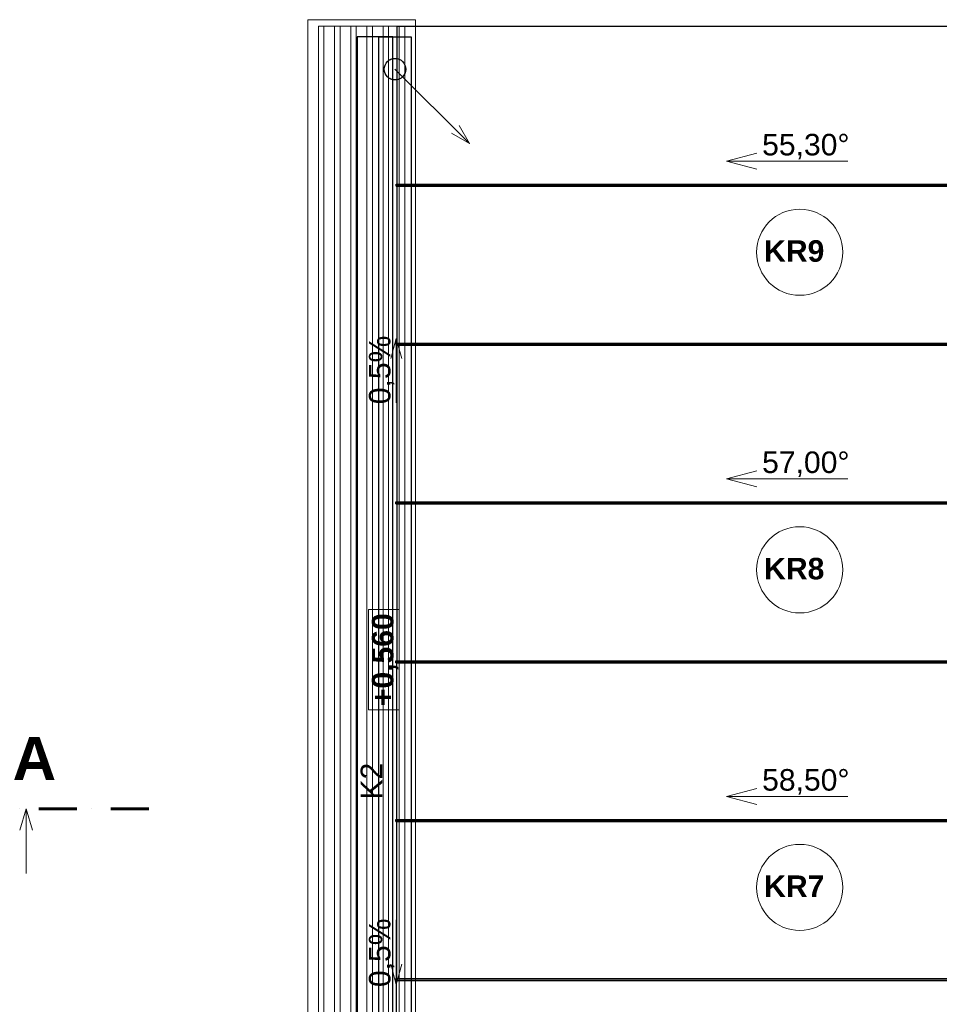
# Model space of a CAD drawing. Header units: millimetres. Extents: x 1793744 to 1819377, y -543298 to -528494.
# Tile 4 of 14: x 1798680 to 1802948, y -539187 to -534614. Entities that reach past the tile are written whole.
import ezdxf

# ---------------------------------------------------------------- set-up
doc = ezdxf.new("R2010")
doc.units = ezdxf.units.MM
doc.header["$MEASUREMENT"] = 0
doc.linetypes.add('Wipeout_Contour', pattern=[1000, 0, -1000])
doc.linetypes.add('ČÁRA ČERCHOVANÁ 3', pattern=[335.138881, 176.388884, -88.194442, 0, -70.555556])
for name, color, linetype in [('1 - ŘEZ HLAVNÍ.1', 7, 'Continuous'), ('2 - KÓTA NS.2D', 7, 'Continuous'), ('2 - TEXT HLAVNÍ NS.2D', 7, 'Continuous'), ('2 - ČÁRA HLAVNÍ.2D', 7, 'Continuous'), ('4 - PRVKY KLEMPÍŘSKÉ.3D', 7, 'Continuous'), ('4 - STŘEŠNÍ KRYTINA.3D', 7, 'Continuous'), ('Nové_2 - TEXT HLAVNÍ NS.2D', 7, 'Continuous'), ('Výplně - Povrchové', 7, 'Continuous')]:
    doc.layers.add(name, color=color, linetype=linetype)
doc.styles.add('GENEROVANÝ_STYL_1', font='Arial.ttf')
doc.styles.add('GENEROVANÝ_STYL_2', font='Arial Bold.ttf')

# ---------------------------------------------------------------- blocks, each defined once
blk = doc.blocks.new('Zeď_2', base_point=(1800261.5, -540494.2))
at = {"color": 254, "linetype": 'Wipeout_Contour', "lineweight": 0, "ltscale": 7515817.772948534}
blk.add_wipeout([(1800411.5, -540494.2), (1800411.5, -534694.2), (1800396.5, -534694.2), (1800396.5, -540494.2)], dxfattribs=at).dxf.layer = 'Výplně - Povrchové'
at = {"color": 254, "linetype": 'Wipeout_Contour', "lineweight": 0, "ltscale": 7515530.315413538}
blk.add_wipeout([(1800396.5, -540494.2), (1800396.5, -534694.2), (1800261.5, -534694.2), (1800261.5, -540494.2)], dxfattribs=at).dxf.layer = 'Výplně - Povrchové'
at = {"layer": '4 - PRVKY KLEMPÍŘSKÉ.3D', "color": 181, "linetype": 'Continuous', "lineweight": 30, "true_color": 0x9e3eff, "flags": 128}
for points in [[(1800411.5, -534694.2), (1800396.5, -534694.2)], [(1800411.5, -540494.2), (1800411.5, -534694.2)], [(1800411.5, -540494.2), (1800396.5, -540494.2)]]:
    blk.add_lwpolyline(points, dxfattribs=at)
at = {"color": 254, "linetype": 'Wipeout_Contour', "lineweight": 0, "ltscale": 7515242.85803959}
blk.add_wipeout([(1800261.5, -540494.2), (1800261.5, -534694.2), (1800246.5, -534694.2), (1800246.5, -540494.2)], dxfattribs=at).dxf.layer = 'Výplně - Povrchové'
at = {"layer": '4 - PRVKY KLEMPÍŘSKÉ.3D', "color": 181, "linetype": 'Continuous', "lineweight": 30, "true_color": 0x9e3eff, "flags": 128}
for points in [[(1800261.5, -534694.2), (1800246.5, -534694.2)], [(1800246.5, -534694.2), (1800246.5, -540494.2)], [(1800396.5, -534694.2), (1800261.5, -534694.2)], [(1800261.5, -540494.2), (1800246.5, -540494.2)], [(1800396.5, -540494.2), (1800261.5, -540494.2)]]:
    blk.add_lwpolyline(points, dxfattribs=at)
blk = doc.blocks.new('Střecha_5', base_point=(1800428.9, -540544.2))
at = {"layer": '4 - STŘEŠNÍ KRYTINA.3D', "color": 181, "linetype": 'Continuous', "lineweight": 30, "true_color": 0x9e3eff, "flags": 128}
for points in [[(1800428.9, -539069.2), (1803376.9, -539069.2)], [(1800428.9, -540544.2), (1800428.9, -539069.2)], [(1803376.9, -539069.2), (1803379.6, -539069.2)], [(1803376.9, -539069.2), (1803376.9, -540544.2)], [(1803389.7, -539069.2), (1803388.3, -539069.2), (1803382.5, -539069.2), (1803379.6, -539069.2)], [(1803379.6, -539069.2), (1803379.6, -540544.2)], [(1803495.5, -539069.2), (1803400.2, -539069.2), (1803389.7, -539069.2)], [(1803389.7, -540544.2), (1803389.7, -539069.2)], [(1803495.5, -540544.2), (1803495.5, -539069.2)], [(1803376.9, -540544.2), (1800428.9, -540544.2)], [(1803376.9, -540544.2), (1803379.6, -540544.2)], [(1803379.6, -540544.2), (1803382.5, -540544.2), (1803388.3, -540544.2), (1803389.7, -540544.2)], [(1803389.7, -540544.2), (1803400.2, -540544.2), (1803495.5, -540544.2)]]:
    blk.add_lwpolyline(points, dxfattribs=at)
blk = doc.blocks.new('Střecha_7', base_point=(1800430, -539069.2))
at = {"layer": '4 - STŘEŠNÍ KRYTINA.3D', "color": 181, "linetype": 'Continuous', "lineweight": 30, "true_color": 0x9e3eff, "flags": 128}
for points in [[(1800430, -539069.2), (1800430, -537594.2)], [(1800430, -537594.2), (1803381.6, -537594.2)], [(1803381.6, -537594.2), (1803381, -538009.1), (1803379.4, -539069.2)], [(1803383, -537594.2), (1803381, -538009.1), (1803379.6, -539069.2)], [(1803381.6, -537594.2), (1803383, -537594.2)], [(1803386.3, -537594.2), (1803383, -537594.2)], [(1803383, -537594.2), (1803386.3, -537594.2), (1803395.1, -537594.2), (1803398.7, -537594.2), (1803398.7, -537594.2)], [(1803386.3, -537594.2), (1803433.5, -537594.2), (1803435.8, -537594.2)], [(1803395.2, -537594.2), (1803395.1, -537594.2)], [(1803396.6, -539069.2), (1803398, -538087.7), (1803398.7, -537594.2)], [(1803398.7, -537594.2), (1803497.1, -537594.2)], [(1803435.8, -537594.2), (1803465.5, -537594.2)], [(1803481.4, -537594.2), (1803465.5, -537594.2)], [(1803481.4, -537594.2), (1803465.5, -537594.2)], [(1803481.4, -537594.2), (1803549.6, -537594.2)], [(1803549.6, -537594.2), (1803481.4, -537594.2)], [(1803549.6, -537594.2), (1803497.1, -537594.2)], [(1803497.1, -537594.2), (1803497.2, -539069.2)], [(1803549.6, -537594.2), (1803549.6, -537594.2)], [(1803379.4, -539069.2), (1800430, -539069.2)], [(1803379.4, -539069.2), (1803379.6, -539069.2)], [(1803379.6, -539069.2), (1803384.4, -539069.2), (1803393.2, -539069.2), (1803396.6, -539069.2)], [(1803497.2, -539069.2), (1803398.1, -539069.2), (1803396.6, -539069.2)]]:
    blk.add_lwpolyline(points, dxfattribs=at)
blk = doc.blocks.new('Střecha_9', base_point=(1800431.1, -537594.2))
at = {"layer": '4 - STŘEŠNÍ KRYTINA.3D', "color": 181, "linetype": 'Continuous', "lineweight": 30, "true_color": 0x9e3eff, "flags": 128}
for points in [[(1800431.1, -536119.2), (1803381.6, -536119.2)], [(1800431.1, -537594.2), (1800431.1, -536119.2)], [(1803381.6, -536119.2), (1803382.4, -536119.2)], [(1803381.6, -536119.2), (1803381.6, -537594.2)], [(1803405.6, -536119.2), (1803403.7, -536119.2), (1803399.1, -536119.2), (1803387.8, -536119.2), (1803382.4, -536119.2)], [(1803382.4, -536119.2), (1803382.4, -537594.2)], [(1803496.3, -536119.2), (1803405.6, -536119.2)], [(1803405.6, -537594.2), (1803405.6, -536119.2)], [(1803496.3, -537594.2), (1803496.3, -536119.2)], [(1803381.6, -537594.2), (1800431.1, -537594.2)], [(1803381.6, -537594.2), (1803382.4, -537594.2)], [(1803382.4, -537594.2), (1803387.8, -537594.2), (1803399.1, -537594.2), (1803403.7, -537594.2), (1803405.6, -537594.2)], [(1803405.6, -537594.2), (1803496.3, -537594.2)]]:
    blk.add_lwpolyline(points, dxfattribs=at)
blk = doc.blocks.new('Střecha_11', base_point=(1800432.4, -536119.2))
at = {"layer": '4 - STŘEŠNÍ KRYTINA.3D', "color": 181, "linetype": 'Continuous', "lineweight": 30, "true_color": 0x9e3eff, "flags": 128}
for points in [[(1800432.4, -534644.2), (1803381.6, -534644.2)], [(1800432.4, -536119.2), (1800432.4, -534644.2)], [(1803381.6, -534644.2), (1803382.2, -534644.2)], [(1803381.6, -534644.2), (1803381.6, -536119.2)], [(1803412.4, -534644.2), (1803408.5, -534644.2), (1803403.1, -534644.2), (1803389.5, -534644.2), (1803382.2, -534644.2)], [(1803382.2, -534644.2), (1803382.2, -536119.2)], [(1803498.3, -534644.2), (1803412.4, -534644.2)], [(1803412.4, -536119.2), (1803412.4, -534644.2)], [(1803498.3, -536119.2), (1803498.3, -534644.2)], [(1803381.6, -536119.2), (1800432.4, -536119.2)], [(1803381.6, -536119.2), (1803382.2, -536119.2)], [(1803382.2, -536119.2), (1803389.5, -536119.2), (1803403.1, -536119.2), (1803408.5, -536119.2), (1803412.4, -536119.2)], [(1803412.4, -536119.2), (1803498.3, -536119.2)]]:
    blk.add_lwpolyline(points, dxfattribs=at)
blk = doc.blocks.new('Trám_3', base_point=(1800426.4, -535381.2))
at = {"layer": '4 - PRVKY KLEMPÍŘSKÉ.3D', "color": 181, "linetype": 'Continuous', "lineweight": 30, "true_color": 0x9e3eff}
for p, q in [((1800426.4, -535378.7), (1803377.2, -535378.7)), ((1800426.4, -535387.7), (1800426.4, -535378.7)), ((1800426.4, -535381.2), (1803377.2, -535381.2)), ((1800426.4, -535387.7), (1803377.2, -535387.7))]:
    blk.add_line(p, q, dxfattribs=at)
blk = doc.blocks.new('Trám_4', base_point=(1800426.4, -536119.2))
at = {"layer": '4 - PRVKY KLEMPÍŘSKÉ.3D', "color": 181, "linetype": 'Continuous', "lineweight": 30, "true_color": 0x9e3eff}
for p, q in [((1800426.4, -536116.7), (1803377.2, -536116.7)), ((1800426.4, -536125.7), (1800426.4, -536116.7)), ((1800426.4, -536119.2), (1803377.2, -536119.2)), ((1800426.4, -536125.7), (1803377.2, -536125.7))]:
    blk.add_line(p, q, dxfattribs=at)
blk = doc.blocks.new('Trám_5', base_point=(1800426.2, -536856.2))
at = {"layer": '4 - PRVKY KLEMPÍŘSKÉ.3D', "color": 181, "linetype": 'Continuous', "lineweight": 30, "true_color": 0x9e3eff}
for p, q in [((1800426.2, -536853.7), (1803377, -536853.7)), ((1800426.2, -536862.7), (1800426.2, -536853.7)), ((1800426.2, -536856.2), (1803377, -536856.2)), ((1800426.2, -536862.7), (1803377, -536862.7))]:
    blk.add_line(p, q, dxfattribs=at)
blk = doc.blocks.new('Trám_6', base_point=(1800426, -537594.2))
at = {"layer": '4 - PRVKY KLEMPÍŘSKÉ.3D', "color": 181, "linetype": 'Continuous', "lineweight": 30, "true_color": 0x9e3eff}
for p, q in [((1800426, -537591.7), (1803376.8, -537591.7)), ((1800426, -537600.7), (1800426, -537591.7)), ((1800426, -537594.2), (1803376.8, -537594.2)), ((1800426, -537600.7), (1803376.8, -537600.7))]:
    blk.add_line(p, q, dxfattribs=at)
blk = doc.blocks.new('Trám_7', base_point=(1800426, -538331.2))
at = {"layer": '4 - PRVKY KLEMPÍŘSKÉ.3D', "color": 181, "linetype": 'Continuous', "lineweight": 30, "true_color": 0x9e3eff}
for p, q in [((1800426, -538328.7), (1803376.8, -538328.7)), ((1800426, -538337.7), (1800426, -538328.7)), ((1800426, -538331.2), (1803376.8, -538331.2)), ((1800426, -538337.7), (1803376.8, -538337.7))]:
    blk.add_line(p, q, dxfattribs=at)
blk = doc.blocks.new('Trám_8', base_point=(1800426, -539069.2))
at = {"layer": '4 - PRVKY KLEMPÍŘSKÉ.3D', "color": 181, "linetype": 'Continuous', "lineweight": 30, "true_color": 0x9e3eff}
for p, q in [((1800426, -539066.7), (1803376.8, -539066.7)), ((1800426, -539075.7), (1800426, -539066.7)), ((1800426, -539069.2), (1803376.8, -539069.2)), ((1800426, -539075.7), (1803376.8, -539075.7))]:
    blk.add_line(p, q, dxfattribs=at)
blk = doc.blocks.new('Čára_10', base_point=(1802523.5, -538221.6))
at = {"layer": 'Nové_2 - TEXT HLAVNÍ NS.2D', "color": 5, "linetype": 'Continuous', "lineweight": 0, "true_color": 0x1c1cff}
for p, q in [((1801960.5, -538221.6), (1802100.4, -538184.1)), ((1802523.5, -538221.6), (1801960.5, -538221.6)), ((1801960.5, -538221.6), (1802100.4, -538259.1))]:
    blk.add_line(p, q, dxfattribs=at)
blk = doc.blocks.new('Čára_11', base_point=(1802523.5, -536746.6))
at = {"layer": 'Nové_2 - TEXT HLAVNÍ NS.2D', "color": 5, "linetype": 'Continuous', "lineweight": 0, "true_color": 0x1c1cff}
for p, q in [((1801960.5, -536746.6), (1802100.4, -536709.1)), ((1802523.5, -536746.6), (1801960.5, -536746.6)), ((1801960.5, -536746.6), (1802100.4, -536784.1))]:
    blk.add_line(p, q, dxfattribs=at)
blk = doc.blocks.new('Čára_12', base_point=(1802523.5, -535271.6))
at = {"layer": 'Nové_2 - TEXT HLAVNÍ NS.2D', "color": 5, "linetype": 'Continuous', "lineweight": 0, "true_color": 0x1c1cff}
for p, q in [((1801960.5, -535271.6), (1802100.4, -535234.1)), ((1802523.5, -535271.6), (1801960.5, -535271.6)), ((1801960.5, -535271.6), (1802100.4, -535309.1))]:
    blk.add_line(p, q, dxfattribs=at)
blk = doc.blocks.new('Čára_25', base_point=(1800427.6, -536394.2))
at = {"layer": '2 - TEXT HLAVNÍ NS.2D', "color": 5, "linetype": 'Continuous', "lineweight": 0, "true_color": 0x1c1cff}
for p, q in [((1800427.6, -536094.2), (1800402.6, -536187.5)), ((1800427.6, -536394.2), (1800427.6, -536094.2)), ((1800427.6, -536094.2), (1800452.6, -536187.5))]:
    blk.add_line(p, q, dxfattribs=at)
blk = doc.blocks.new('Čára_26', base_point=(1800427.6, -538794.2))
at = {"layer": '2 - TEXT HLAVNÍ NS.2D', "color": 5, "linetype": 'Continuous', "lineweight": 0, "true_color": 0x1c1cff}
for p, q in [((1800427.6, -538794.2), (1800427.6, -539094.2)), ((1800427.6, -539094.2), (1800402.6, -539000.9)), ((1800427.6, -539094.2), (1800452.6, -539000.9))]:
    blk.add_line(p, q, dxfattribs=at)
blk = doc.blocks.new('Řez_5', base_point=(1814611.1, -538278.6))
at = {"layer": '1 - ŘEZ HLAVNÍ.1', "color": 5, "linetype": 'ČÁRA ČERCHOVANÁ 3', "lineweight": 60, "true_color": 0x1c1cff}
blk.add_line((1799279.7, -538278.6), (1798679.7, -538278.6), dxfattribs=at)
at = {"layer": '1 - ŘEZ HLAVNÍ.1', "color": 5, "linetype": 'Continuous', "lineweight": 0, "true_color": 0x1c1cff}
for p, q in [((1798679.7, -538378.6), (1798709.7, -538278.6)), ((1798709.7, -538278.6), (1798709.7, -538578.6)), ((1798739.7, -538378.6), (1798709.7, -538278.6))]:
    blk.add_line(p, q, dxfattribs=at)
at = {"layer": '1 - ŘEZ HLAVNÍ.1', "color": 5, "lineweight": 0, "true_color": 0x1c1cff, "insert": (1798848.8, -538144.8), "char_height": 200, "attachment_point": 9, "style": 'GENEROVANÝ_STYL_2'}
blk.add_mtext('\\A1;{\\pqr;\\pt0;\\fArial|b1|i0|c0|p0;\\W1.000000;A}', dxfattribs=at)
blk = doc.blocks.new('Popiska_10', base_point=(1802300.2, -538844.6))
at = {"layer": '2 - TEXT HLAVNÍ NS.2D', "color": 5, "linetype": 'Continuous', "lineweight": 0, "true_color": 0x1c1cff, "flags": 128}
blk.add_lwpolyline([(1802500.2, -538644.1, 1), (1802100.2, -538644.1, 1)], format="xyb", close=True, dxfattribs=at)
at = {"layer": '2 - TEXT HLAVNÍ NS.2D', "color": 5, "lineweight": 0, "true_color": 0x1c1cff, "insert": (1802300.2, -538588.4), "char_height": 100, "attachment_point": 2, "style": 'GENEROVANÝ_STYL_2'}
blk.add_mtext('\\A1;{\\pqc;\\pt0,126000;\\fArial|b1|i0|c0|p0;\\W1.000000;KR7\\fArial|b1|i0|c0|p0;\\W1.000000;\\A1{\\H.66x;\\S^  ;}\\fArial|b1|i0|c0|p0;\\W1.000000;\\fArial|b1|i0|c0|p0;\\W1.000000;\\A1{\\H.66x;\\S^  ;}\\fArial|b1|i0|c0|p0;\\W1.000000; \\fArial|b1|i0|c0|p0;\\W1.000000;\\fArial|b1|i0|c0|p0;\\W1.000000;\\fArial|b1|i0|c0|p0;\\W1.000000;\\fArial|b1|i0|c0|p0;\\W1.000000;\\fArial|b1|i0|c0|p0;\\W1.000000;\\fArial|b1|i0|c0|p0;\\W1.000000;\\fArial|b1|i0|c0|p0;\\W1.000000;\\fArial|b1|i0|c0|p0;\\W1.000000;\\fArial|b1|i0|c0|p0;\\W1.000000;\\fArial|b1|i0|c0|p0;\\W1.000000;\\fArial|b1|i0|c0|p0;\\W1.000000;\\fArial|b1|i0|c0|p0;\\W1.000000;\\fArial|b1|i0|c0|p0;\\W1.000000;\\fArial|b1|i0|c0|p0;\\W1.000000;\\fArial|b1|i0|c0|p0;\\W1.000000;\\fArial|b1|i0|c0|p0;\\W1.000000;\\fArial|b1|i0|c0|p0;\\W1.000000;\\fArial|b1|i0|c0|p0;\\W1.000000;\\fArial|b1|i0|c0|p0;\\W1.000000;\\fArial|b1|i0|c0|p0;\\W1.000000;\\fArial|b1|i0|c0|p0;\\W1.000000;\\fArial|b1|i0|c0|p0;\\W1.000000;\\fArial|b1|i0|c0|p0;\\W1.000000;\\fArial|b1|i0|c0|p0;\\W1.000000;\\fArial|b1|i0|c0|p0;\\W1.000000;\\fArial|b1|i0|c0|p0;\\W1.000000;\\fArial|b1|i0|c0|p0;\\W1.000000;\\fArial|b1|i0|c0|p0;\\W1.000000;\\fArial|b1|i0|c0|p0;\\W1.000000;\\fArial|b1|i0|c0|p0;\\W1.000000;\\fArial|b1|i0|c0|p0;\\W1.000000;\\fArial|b1|i0|c0|p0;\\W1.000000;\\fArial|b1|i0|c0|p0;\\W1.000000;\\fArial|b1|i0|c0|p0;\\W1.000000;\\fArial|b1|i0|c0|p0;\\W1.000000;\\fArial|b1|i0|c0|p0;\\W1.000000;\\fArial|b1|i0|c0|p0;\\W1.000000;\\fArial|b1|i0|c0|p0;\\W1.000000;\\fArial|b1|i0|c0|p0;\\W1.000000;\\fArial|b1|i0|c0|p0;\\W1.000000;\\fArial|b1|i0|c0|p0;\\W1.000000;\\fArial|b1|i0|c0|p0;\\W1.000000;\\fArial|b1|i0|c0|p0;\\W1.000000;}', dxfattribs=at)
blk = doc.blocks.new('Popiska_11', base_point=(1802300.2, -537369.6))
at = {"layer": '2 - TEXT HLAVNÍ NS.2D', "color": 5, "linetype": 'Continuous', "lineweight": 0, "true_color": 0x1c1cff, "flags": 128}
blk.add_lwpolyline([(1802500.2, -537169.1, 1), (1802100.2, -537169.1, 1)], format="xyb", close=True, dxfattribs=at)
at = {"layer": '2 - TEXT HLAVNÍ NS.2D', "color": 5, "lineweight": 0, "true_color": 0x1c1cff, "insert": (1802300.2, -537113.4), "char_height": 100, "attachment_point": 2, "style": 'GENEROVANÝ_STYL_2'}
blk.add_mtext('\\A1;{\\pqc;\\pt0,126000;\\fArial|b1|i0|c0|p0;\\W1.000000;KR8\\fArial|b1|i0|c0|p0;\\W1.000000;\\A1{\\H.66x;\\S^  ;}\\fArial|b1|i0|c0|p0;\\W1.000000;\\fArial|b1|i0|c0|p0;\\W1.000000;\\A1{\\H.66x;\\S^  ;}\\fArial|b1|i0|c0|p0;\\W1.000000; \\fArial|b1|i0|c0|p0;\\W1.000000;\\fArial|b1|i0|c0|p0;\\W1.000000;\\fArial|b1|i0|c0|p0;\\W1.000000;\\fArial|b1|i0|c0|p0;\\W1.000000;\\fArial|b1|i0|c0|p0;\\W1.000000;\\fArial|b1|i0|c0|p0;\\W1.000000;\\fArial|b1|i0|c0|p0;\\W1.000000;\\fArial|b1|i0|c0|p0;\\W1.000000;\\fArial|b1|i0|c0|p0;\\W1.000000;\\fArial|b1|i0|c0|p0;\\W1.000000;\\fArial|b1|i0|c0|p0;\\W1.000000;\\fArial|b1|i0|c0|p0;\\W1.000000;\\fArial|b1|i0|c0|p0;\\W1.000000;\\fArial|b1|i0|c0|p0;\\W1.000000;\\fArial|b1|i0|c0|p0;\\W1.000000;\\fArial|b1|i0|c0|p0;\\W1.000000;\\fArial|b1|i0|c0|p0;\\W1.000000;\\fArial|b1|i0|c0|p0;\\W1.000000;\\fArial|b1|i0|c0|p0;\\W1.000000;\\fArial|b1|i0|c0|p0;\\W1.000000;\\fArial|b1|i0|c0|p0;\\W1.000000;\\fArial|b1|i0|c0|p0;\\W1.000000;\\fArial|b1|i0|c0|p0;\\W1.000000;\\fArial|b1|i0|c0|p0;\\W1.000000;\\fArial|b1|i0|c0|p0;\\W1.000000;\\fArial|b1|i0|c0|p0;\\W1.000000;\\fArial|b1|i0|c0|p0;\\W1.000000;\\fArial|b1|i0|c0|p0;\\W1.000000;\\fArial|b1|i0|c0|p0;\\W1.000000;\\fArial|b1|i0|c0|p0;\\W1.000000;\\fArial|b1|i0|c0|p0;\\W1.000000;\\fArial|b1|i0|c0|p0;\\W1.000000;\\fArial|b1|i0|c0|p0;\\W1.000000;\\fArial|b1|i0|c0|p0;\\W1.000000;\\fArial|b1|i0|c0|p0;\\W1.000000;\\fArial|b1|i0|c0|p0;\\W1.000000;\\fArial|b1|i0|c0|p0;\\W1.000000;\\fArial|b1|i0|c0|p0;\\W1.000000;\\fArial|b1|i0|c0|p0;\\W1.000000;\\fArial|b1|i0|c0|p0;\\W1.000000;\\fArial|b1|i0|c0|p0;\\W1.000000;\\fArial|b1|i0|c0|p0;\\W1.000000;\\fArial|b1|i0|c0|p0;\\W1.000000;}', dxfattribs=at)
blk = doc.blocks.new('Popiska_12', base_point=(1802300.2, -535894.6))
at = {"layer": '2 - TEXT HLAVNÍ NS.2D', "color": 5, "linetype": 'Continuous', "lineweight": 0, "true_color": 0x1c1cff, "flags": 128}
blk.add_lwpolyline([(1802500.2, -535694.1, 1), (1802100.2, -535694.1, 1)], format="xyb", close=True, dxfattribs=at)
at = {"layer": '2 - TEXT HLAVNÍ NS.2D', "color": 5, "lineweight": 0, "true_color": 0x1c1cff, "insert": (1802300.2, -535638.4), "char_height": 100, "attachment_point": 2, "style": 'GENEROVANÝ_STYL_2'}
blk.add_mtext('\\A1;{\\pqc;\\pt0,126000;\\fArial|b1|i0|c0|p0;\\W1.000000;KR9\\fArial|b1|i0|c0|p0;\\W1.000000;\\A1{\\H.66x;\\S^  ;}\\fArial|b1|i0|c0|p0;\\W1.000000;\\fArial|b1|i0|c0|p0;\\W1.000000;\\A1{\\H.66x;\\S^  ;}\\fArial|b1|i0|c0|p0;\\W1.000000; \\fArial|b1|i0|c0|p0;\\W1.000000;\\fArial|b1|i0|c0|p0;\\W1.000000;\\fArial|b1|i0|c0|p0;\\W1.000000;\\fArial|b1|i0|c0|p0;\\W1.000000;\\fArial|b1|i0|c0|p0;\\W1.000000;\\fArial|b1|i0|c0|p0;\\W1.000000;\\fArial|b1|i0|c0|p0;\\W1.000000;\\fArial|b1|i0|c0|p0;\\W1.000000;\\fArial|b1|i0|c0|p0;\\W1.000000;\\fArial|b1|i0|c0|p0;\\W1.000000;\\fArial|b1|i0|c0|p0;\\W1.000000;\\fArial|b1|i0|c0|p0;\\W1.000000;\\fArial|b1|i0|c0|p0;\\W1.000000;\\fArial|b1|i0|c0|p0;\\W1.000000;\\fArial|b1|i0|c0|p0;\\W1.000000;\\fArial|b1|i0|c0|p0;\\W1.000000;\\fArial|b1|i0|c0|p0;\\W1.000000;\\fArial|b1|i0|c0|p0;\\W1.000000;\\fArial|b1|i0|c0|p0;\\W1.000000;\\fArial|b1|i0|c0|p0;\\W1.000000;\\fArial|b1|i0|c0|p0;\\W1.000000;\\fArial|b1|i0|c0|p0;\\W1.000000;\\fArial|b1|i0|c0|p0;\\W1.000000;\\fArial|b1|i0|c0|p0;\\W1.000000;\\fArial|b1|i0|c0|p0;\\W1.000000;\\fArial|b1|i0|c0|p0;\\W1.000000;\\fArial|b1|i0|c0|p0;\\W1.000000;\\fArial|b1|i0|c0|p0;\\W1.000000;\\fArial|b1|i0|c0|p0;\\W1.000000;\\fArial|b1|i0|c0|p0;\\W1.000000;\\fArial|b1|i0|c0|p0;\\W1.000000;\\fArial|b1|i0|c0|p0;\\W1.000000;\\fArial|b1|i0|c0|p0;\\W1.000000;\\fArial|b1|i0|c0|p0;\\W1.000000;\\fArial|b1|i0|c0|p0;\\W1.000000;\\fArial|b1|i0|c0|p0;\\W1.000000;\\fArial|b1|i0|c0|p0;\\W1.000000;\\fArial|b1|i0|c0|p0;\\W1.000000;\\fArial|b1|i0|c0|p0;\\W1.000000;\\fArial|b1|i0|c0|p0;\\W1.000000;\\fArial|b1|i0|c0|p0;\\W1.000000;\\fArial|b1|i0|c0|p0;\\W1.000000;\\fArial|b1|i0|c0|p0;\\W1.000000;}', dxfattribs=at)
blk = doc.blocks.new('Popiska_26', base_point=(1800486.5, -538124.7))
at = {"layer": '2 - TEXT HLAVNÍ NS.2D', "color": 5, "lineweight": 0, "true_color": 0x1c1cff, "insert": (1800262.2, -538124.7), "char_height": 100, "attachment_point": 2, "rotation": 90, "style": 'GENEROVANÝ_STYL_1'}
blk.add_mtext('\\A1;{\\pqc;\\pt0,126000;\\fArial|b0|i0|c0|p0;\\W1.000000;K2\\fArial|b0|i0|c0|p0;\\W1.000000;\\A1{\\H.66x;\\S^  ;}\\fArial|b0|i0|c0|p0;\\W1.000000;\\fArial|b0|i0|c0|p0;\\W1.000000;\\A1{\\H.66x;\\S^  ;}\\fArial|b0|i0|c0|p0;\\W1.000000; \\fArial|b0|i0|c0|p0;\\W1.000000;\\fArial|b0|i0|c0|p0;\\W1.000000;\\fArial|b0|i0|c0|p0;\\W1.000000;\\fArial|b0|i0|c0|p0;\\W1.000000;\\fArial|b0|i0|c0|p0;\\W1.000000;\\fArial|b0|i0|c0|p0;\\W1.000000;\\fArial|b0|i0|c0|p0;\\W1.000000;\\fArial|b0|i0|c0|p0;\\W1.000000;\\fArial|b0|i0|c0|p0;\\W1.000000;\\fArial|b0|i0|c0|p0;\\W1.000000;\\fArial|b0|i0|c0|p0;\\W1.000000;\\fArial|b0|i0|c0|p0;\\W1.000000;\\fArial|b0|i0|c0|p0;\\W1.000000;\\fArial|b0|i0|c0|p0;\\W1.000000;\\fArial|b0|i0|c0|p0;\\W1.000000;\\fArial|b0|i0|c0|p0;\\W1.000000;\\fArial|b0|i0|c0|p0;\\W1.000000;\\fArial|b0|i0|c0|p0;\\W1.000000;\\fArial|b0|i0|c0|p0;\\W1.000000;\\fArial|b0|i0|c0|p0;\\W1.000000;\\fArial|b0|i0|c0|p0;\\W1.000000;\\fArial|b0|i0|c0|p0;\\W1.000000;\\fArial|b0|i0|c0|p0;\\W1.000000;\\fArial|b0|i0|c0|p0;\\W1.000000;\\fArial|b0|i0|c0|p0;\\W1.000000;\\fArial|b0|i0|c0|p0;\\W1.000000;\\fArial|b0|i0|c0|p0;\\W1.000000;\\fArial|b0|i0|c0|p0;\\W1.000000;\\fArial|b0|i0|c0|p0;\\W1.000000;\\fArial|b0|i0|c0|p0;\\W1.000000;\\fArial|b0|i0|c0|p0;\\W1.000000;\\fArial|b0|i0|c0|p0;\\W1.000000;\\fArial|b0|i0|c0|p0;\\W1.000000;\\fArial|b0|i0|c0|p0;\\W1.000000;\\fArial|b0|i0|c0|p0;\\W1.000000;\\fArial|b0|i0|c0|p0;\\W1.000000;\\fArial|b0|i0|c0|p0;\\W1.000000;\\fArial|b0|i0|c0|p0;\\W1.000000;\\fArial|b0|i0|c0|p0;\\W1.000000;\\fArial|b0|i0|c0|p0;\\W1.000000;\\fArial|b0|i0|c0|p0;\\W1.000000;\\fArial|b0|i0|c0|p0;\\W1.000000;\\fArial|b0|i0|c0|p0;\\W1.000000;}', dxfattribs=at)
blk = doc.blocks.new('Čára_31', base_point=(1800421.5, -534844.2))
at = {"layer": '2 - ČÁRA HLAVNÍ.2D', "color": 5, "linetype": 'Continuous', "lineweight": 0, "true_color": 0x1c1cff}
for p, q in [((1800421.5, -534844.2), (1800767.1, -535189.8)), ((1800767.1, -535189.8), (1800718.8, -535106.2)), ((1800767.1, -535189.8), (1800683.4, -535141.5))]:
    blk.add_line(p, q, dxfattribs=at)

msp = doc.modelspace()

# ---------------------------------------------------------------- linework, layer by layer
at = {"layer": '2 - ČÁRA HLAVNÍ.2D', "color": 7, "linetype": 'Continuous', "lineweight": 15}
for p, q in [((1800516.5, -534614.2), (1800016.5, -534614.2)), ((1800016.5, -534614.2), (1800016.5, -540574.2)), ((1800516.5, -540574.2), (1800516.5, -534614.2)), ((1800066.5, -534644.2), (1800091.5, -534644.2)), ((1800066.5, -540544.2), (1800066.5, -534644.2)), ((1800066.5, -534644.2), (1800511.5, -534644.2)), ((1800091.5, -534644.2), (1800091.5, -540544.2)), ((1800166.5, -534644.2), (1800141.5, -534644.2)), ((1800141.5, -534644.2), (1800141.5, -540544.2)), ((1800166.5, -540544.2), (1800166.5, -534644.2)), ((1800216.5, -534644.2), (1800241.5, -534644.2)), ((1800216.5, -540544.2), (1800216.5, -534644.2)), ((1800291.5, -534644.2), (1800316.5, -534644.2)), ((1800366.5, -534644.2), (1800391.5, -534644.2)), ((1800441.5, -540544.2), (1800441.5, -534644.2)), ((1800466.5, -534644.2), (1800466.5, -540544.2))]:
    msp.add_line(p, q, dxfattribs=at)
at = {"layer": '2 - ČÁRA HLAVNÍ.2D', "color": 181, "linetype": 'Continuous', "lineweight": 30, "true_color": 0x9e3eff}
msp.add_line((1800496.5, -534694.2), (1800496.5, -540494.2), dxfattribs=at)

# ---------------------------------------------------------------- block references
at = {"layer": '2 - TEXT HLAVNÍ NS.2D', "color": 5, "linetype": 'Continuous', "lineweight": 0, "true_color": 0x1c1cff}
for name, p in [('Popiska_12', (1802300.2, -535894.6)), ('Popiska_11', (1802300.2, -537369.6)), ('Popiska_10', (1802300.2, -538844.6))]:
    msp.add_blockref(name, p, dxfattribs=at)
at = {"layer": '4 - PRVKY KLEMPÍŘSKÉ.3D', "color": 7, "lineweight": 60}
msp.add_blockref('Zeď_2', (1800261.5, -540494.2), dxfattribs=at)
at = {"layer": 'Nové_2 - TEXT HLAVNÍ NS.2D', "color": 5, "linetype": 'Continuous', "lineweight": 0, "true_color": 0x1c1cff}
for name, p in [('Čára_12', (1802523.5, -535271.6)), ('Čára_11', (1802523.5, -536746.6)), ('Čára_10', (1802523.5, -538221.6))]:
    msp.add_blockref(name, p, dxfattribs=at)

# ---------------------------------------------------------------- texts
at = {"layer": 'Nové_2 - TEXT HLAVNÍ NS.2D', "color": 5, "linetype": 'Continuous', "lineweight": 0, "true_color": 0x1c1cff, "char_height": 100, "attachment_point": 1, "style": 'GENEROVANÝ_STYL_1'}
for s, insert in [('\\A1;{\\pql;\\fArial|b0|i0|c0|p0;\\W1.000000;55,30°}', (1802125.5, -535144.5)), ('\\A1;{\\pql;\\fArial|b0|i0|c0|p0;\\W1.000000;57,00°}', (1802125.5, -536619.5)), ('\\A1;{\\pql;\\fArial|b0|i0|c0|p0;\\W1.000000;58,50°}', (1802125.5, -538094.5))]:
    msp.add_mtext(s, dxfattribs=dict(at, insert=insert))

# ---------------------------------------------------------------- next in the draw order: linework, layer by layer
at = {"layer": '2 - KÓTA NS.2D', "color": 96, "linetype": 'Continuous', "lineweight": 15, "true_color": 0x007d00, "flags": 128}
msp.add_lwpolyline([(1800298.6, -537819.1), (1800298.6, -537353.9), (1800441.5, -537353.9), (1800441.5, -537819.1)], close=True, dxfattribs=at)
at = {"layer": '2 - ČÁRA HLAVNÍ.2D', "color": 7, "linetype": 'Continuous', "lineweight": 15}
for p, q in [((1800241.5, -534644.2), (1800241.5, -540544.2)), ((1800291.5, -540544.2), (1800291.5, -534644.2)), ((1800316.5, -534644.2), (1800316.5, -540544.2)), ((1800366.5, -540544.2), (1800366.5, -534644.2)), ((1800391.5, -534644.2), (1800391.5, -540544.2))]:
    msp.add_line(p, q, dxfattribs=at)
at = {"layer": '2 - ČÁRA HLAVNÍ.2D', "color": 181, "linetype": 'Continuous', "lineweight": 30, "true_color": 0x9e3eff}
for p, q in [((1800346.5, -540494.2), (1800346.5, -534694.2)), ((1800346.5, -534694.2), (1800496.5, -534694.2))]:
    msp.add_line(p, q, dxfattribs=at)
msp.add_circle((1800421.5, -534844.2), 50, dxfattribs=at)

# ---------------------------------------------------------------- next in the draw order: block references
at = {"layer": '1 - ŘEZ HLAVNÍ.1', "color": 5, "lineweight": 60, "true_color": 0x1c1cff}
msp.add_blockref('Řez_5', (1814611.1, -538278.6), dxfattribs=at)
at = {"layer": '2 - TEXT HLAVNÍ NS.2D', "color": 5, "linetype": 'Continuous', "lineweight": 0, "true_color": 0x1c1cff}
for name, p in [('Čára_25', (1800427.6, -536394.2)), ('Popiska_26', (1800486.5, -538124.7)), ('Čára_26', (1800427.6, -538794.2))]:
    msp.add_blockref(name, p, dxfattribs=at)
at = {"layer": '2 - ČÁRA HLAVNÍ.2D', "color": 5, "linetype": 'Continuous', "lineweight": 0, "true_color": 0x1c1cff}
msp.add_blockref('Čára_31', (1800421.5, -534844.2), dxfattribs=at)
at = {"layer": '4 - PRVKY KLEMPÍŘSKÉ.3D', "color": 7, "lineweight": 30}
for name, p in [('Trám_3', (1800426.4, -535381.2)), ('Trám_4', (1800426.4, -536119.2)), ('Trám_5', (1800426.2, -536856.2)), ('Trám_6', (1800426, -537594.2)), ('Trám_7', (1800426, -538331.2)), ('Trám_8', (1800426, -539069.2))]:
    msp.add_blockref(name, p, dxfattribs=at)
at = {"layer": '4 - STŘEŠNÍ KRYTINA.3D', "color": 181, "linetype": 'Continuous', "lineweight": 30, "true_color": 0x9e3eff}
for name, p in [('Střecha_11', (1800432.4, -536119.2)), ('Střecha_9', (1800431.1, -537594.2)), ('Střecha_7', (1800430, -539069.2)), ('Střecha_5', (1800428.9, -540544.2))]:
    msp.add_blockref(name, p, dxfattribs=at)

# ---------------------------------------------------------------- next in the draw order: texts
at = {"layer": '2 - KÓTA NS.2D', "color": 96, "linetype": 'Continuous', "lineweight": 0, "true_color": 0x007d00, "insert": (1800314.4, -537586.5), "char_height": 100, "attachment_point": 2, "rotation": 90, "style": 'GENEROVANÝ_STYL_2'}
msp.add_mtext('\\A1;{\\pqc;\\fArial|b1|i0|c0|p0;\\W1.000000;+0,560}', dxfattribs=at)
at = {"layer": 'Nové_2 - TEXT HLAVNÍ NS.2D', "color": 5, "linetype": 'Continuous', "lineweight": 0, "true_color": 0x1c1cff, "char_height": 100, "rotation": 90, "style": 'GENEROVANÝ_STYL_1'}
for s, insert, attachment_point in [('\\A1;{\\pqr;\\fArial|b0|i0|c0|p0;\\W1.000000;0,5%}', (1800300.5, -536081.6), 3), ('\\A1;{\\pql;\\fArial|b0|i0|c0|p0;\\W1.000000;0,5%}', (1800300.5, -539106.8), 1)]:
    msp.add_mtext(s, dxfattribs=dict(at, insert=insert, attachment_point=attachment_point))

doc.saveas('drawing.dxf')
